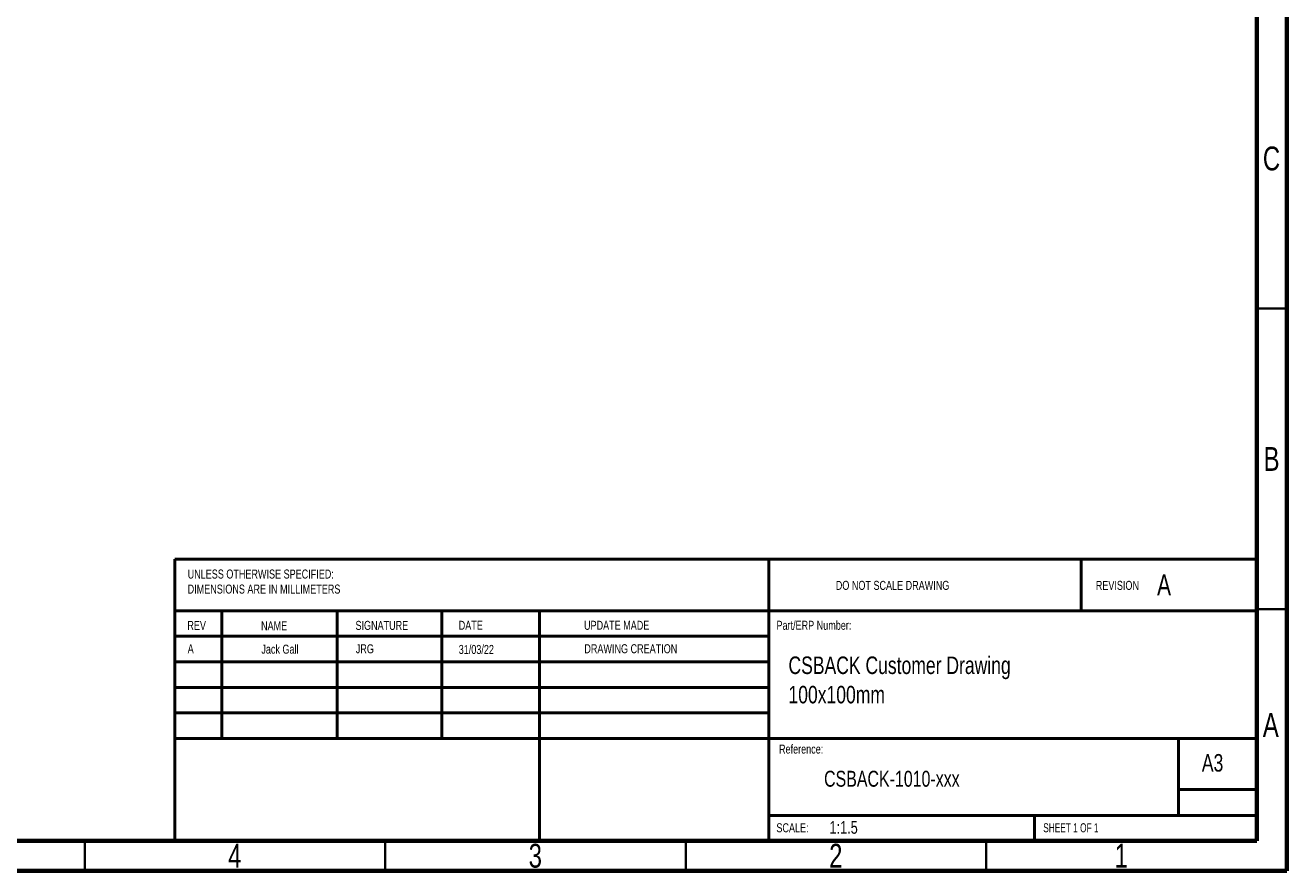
# Model space of a CAD drawing. Header units: millimetres. Extents: x 15 to 415, y 5 to 292.
# Tile 6 of 10: x 205 to 415, y 5 to 146. Entities that reach past the tile are written whole.
import ezdxf

# ---------------------------------------------------------------- set-up
doc = ezdxf.new("R2010")
doc.units = ezdxf.units.MM
doc.styles.add('SLDTEXTSTYLE0', font='TXT', dxfattribs={"width": 0.75})
doc.styles.add('SLDTEXTSTYLE1', font='TXT', dxfattribs={"width": 0.6875})

# ---------------------------------------------------------------- blocks, each defined once
blk = doc.blocks.new('SW_NOTE_0')
at = {"color": 0, "linetype": 'Continuous', "lineweight": 0, "attachment_point": 1, "style": 'SLDTEXTSTYLE0'}
for s, insert, char_height in [('CSBACK Customer Drawing', (0, 3.75), 2.9104), ('100x100mm', (0, -1.13), 2.91)]:
    blk.add_mtext(s, dxfattribs=dict(at, insert=insert, char_height=char_height))
blk = doc.blocks.new('SW_NOTE_0_1')
at = {"color": 0, "linetype": 'Continuous', "lineweight": 0, "char_height": 1.5, "attachment_point": 1, "style": 'SLDTEXTSTYLE0'}
for s, insert in [('UNLESS OTHERWISE SPECIFIED:', (0, 1.93)), ('DIMENSIONS ARE IN MILLIMETERS', (0, -0.57))]:
    blk.add_mtext(s, dxfattribs=dict(at, insert=insert))

msp = doc.modelspace()

# ---------------------------------------------------------------- linework, layer by layer
at = {"color": 7, "linetype": 'Continuous', "lineweight": 70}
for p, q in [((415, 292), (415, 5)), ((410, 287), (410, 10)), ((410, 10), (20, 10)), ((415, 5), (15, 5))]:
    msp.add_line(p, q, dxfattribs=at)
at = {"color": 7, "linetype": 'Continuous', "lineweight": 35}
for p, q in [((410, 98.5), (415, 98.5)), ((410, 48.5), (415, 48.5)), ((215, 5), (215, 10)), ((215, 10), (215, 5)), ((265, 10), (265, 5)), ((315, 10), (315, 5)), ((365, 10), (365, 5))]:
    msp.add_line(p, q, dxfattribs=at)
at = {"color": 7, "linetype": 'Continuous', "lineweight": 50}
for p, q in [((230, 56.8486), (410, 56.8486)), ((230, 56.8486), (230, 10)), ((328.8, 56.8486), (328.8, 10)), ((380.8, 48.25), (380.8, 56.8486)), ((410, 48.25), (230, 48.25)), ((237.8, 48.25), (237.8, 27)), ((256.991, 48.25), (256.991, 27)), ((274.3989, 48.25), (274.3989, 27)), ((290.6507, 10), (290.6507, 48.25)), ((328.8, 44), (230, 44)), ((328.8, 39.75), (230, 39.75)), ((328.8, 35.5), (230, 35.5)), ((328.8, 31.25), (230, 31.25)), ((284.6, 27), (230, 27)), ((284.6, 27), (410, 27)), ((397, 14.25), (397, 27)), ((410, 18.5), (397, 18.5)), ((410, 14.1983), (328.8, 14.1983)), ((373, 10), (373, 14.25))]:
    msp.add_line(p, q, dxfattribs=at)

# ---------------------------------------------------------------- block references
at = {"color": 7, "linetype": 'Continuous', "lineweight": 0}
for name, p in [('SW_NOTE_0_1', (232.1088, 53.1725)), ('SW_NOTE_0', (332.083, 36.8831))]:
    msp.add_blockref(name, p, dxfattribs=at)

# ---------------------------------------------------------------- texts
for s, insert, char_height, attachment_point, style in [('C', (412.4587, 125.4544), 3.9688, 2, 'SLDTEXTSTYLE0'), ('B', (412.4706, 75.4814), 3.9688, 2, 'SLDTEXTSTYLE0'), ('DO NOT SCALE DRAWING', (339.9596, 53.2175), 1.5, 1, 'SLDTEXTSTYLE0'), ('REVISION', (383.2223, 53.2175), 1.5, 1, 'SLDTEXTSTYLE0'), ('A', (393.4091, 54.2857), 3.5, 1, 'SLDTEXTSTYLE0'), ('REV', (232.0623, 46.5618), 1.5, 1, 'SLDTEXTSTYLE0'), ('NAME', (244.3222, 46.5015), 1.5, 1, 'SLDTEXTSTYLE0'), ('SIGNATURE', (260.0336, 46.5618), 1.5, 1, 'SLDTEXTSTYLE0'), ('DATE', (277.2147, 46.5762), 1.5, 1, 'SLDTEXTSTYLE0'), ('UPDATE MADE', (298.0654, 46.5762), 1.5, 1, 'SLDTEXTSTYLE0'), ('Part/ERP Number:', (330.0902, 46.5762), 1.5, 1, 'SLDTEXTSTYLE0'), ('A', (232.1149, 42.6648), 1.5, 1, 'SLDTEXTSTYLE0'), ('Jack Gall', (244.3749, 42.6045), 1.5, 1, 'SLDTEXTSTYLE0'), ('JRG', (260.0863, 42.6648), 1.5, 1, 'SLDTEXTSTYLE0'), ('31/03/22', (277.2147, 42.5605), 1.5, 1, 'SLDTEXTSTYLE0'), ('DRAWING CREATION', (298.1181, 42.6792), 1.5, 1, 'SLDTEXTSTYLE0'), ('A', (412.3397, 31.2314), 3.9688, 2, 'SLDTEXTSTYLE0'), ('Reference:', (330.5155, 25.9861), 1.5, 1, 'SLDTEXTSTYLE0'), ('A3', (400.8712, 24.4064), 2.91042, 1, 'SLDTEXTSTYLE0'), ('CSBACK-1010-xxx', (338.0055, 21.6265), 2.645833, 1, 'SLDTEXTSTYLE0'), ('SCALE:', (330.074, 12.9001), 1.5, 1, 'SLDTEXTSTYLE0'), ('1:1.5', (338.8967, 13.2724), 2.11667, 1, 'SLDTEXTSTYLE0'), ('SHEET 1 OF 1', (374.4783, 12.9001), 1.5, 1, 'SLDTEXTSTYLE1'), ('4', (239.96, 9.4814), 3.9688, 2, 'SLDTEXTSTYLE0'), ('3', (289.96, 9.4814), 3.9688, 2, 'SLDTEXTSTYLE0'), ('2', (339.96, 9.4814), 3.9688, 2, 'SLDTEXTSTYLE0'), ('1', (387.46, 9.4814), 3.9688, 2, 'SLDTEXTSTYLE0')]:
    msp.add_mtext(s, dxfattribs=dict(at, insert=insert, char_height=char_height, attachment_point=attachment_point, style=style))

doc.saveas('drawing.dxf')
